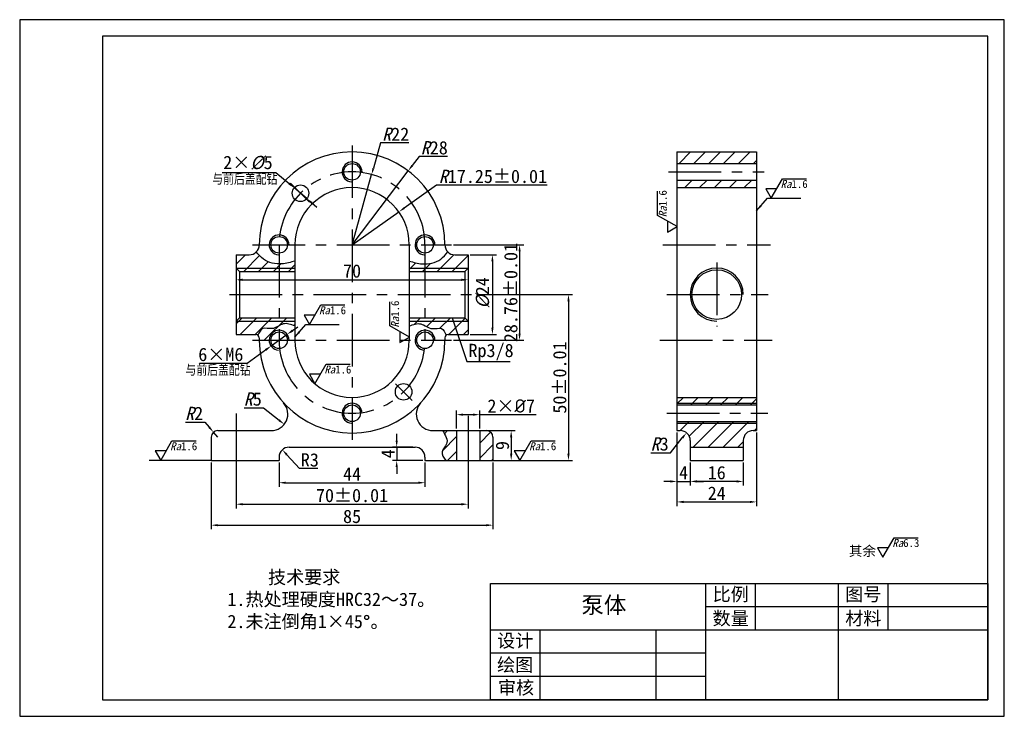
# Model space of a CAD drawing. Header units: millimetres. Extents: x 90 to 689, y 5 to 425.
# Tile 2 of 2: x 392 to 689, y 215 to 425. Entities that reach past the tile are written whole.
import ezdxf

# ---------------------------------------------------------------- set-up
doc = ezdxf.new("R2010")
doc.units = ezdxf.units.MM
doc.linetypes.add('CENTER', pattern=[50.8, 31.75, -6.35, 6.35, -6.35])
for name, color, linetype in [('中心线层', 1, 'CENTER'), ('剖面层', 7, 'Continuous'), ('尺寸标注层', 5, 'Continuous'), ('文字层', 5, 'Continuous'), ('细实线层', 7, 'Continuous')]:
    doc.layers.add(name, color=color, linetype=linetype)
doc.layers.add('图框', color=7, linetype='Continuous', lineweight=30, plot=False)
doc.layers.add('图框层', color=7, linetype='Continuous', lineweight=30)
doc.layers.add('实体层', color=7, linetype='Continuous', lineweight=30)
doc.styles.get("Standard").update_dxf_attribs({"font": '仿宋_GB2312.ttf'})
doc.styles.add('技术要求', font='仿宋_GB2312.ttf', dxfattribs={"height": 6})
doc.styles.add('样式 1', font='仿宋_GB2312.ttf', dxfattribs={"height": 6})
doc.dimstyles.new('机械制图标注', dxfattribs={"dimtxt": 4, "dimasz": 2, "dimexe": 1.25, "dimexo": 0.625, "dimtad": 1, "dimtoh": 1, "dimdsep": 46, "dimtxsty": 'Standard', "dimcen": 2.5, "dimadec": 0, "dimazin": 2, "dimtfac": 1, "dimtmove": 0, "dimatfit": 3, "dimfxl": 1, "dimarcsym": 0})
pattern_1 = [(45, (415.561, 152.351), (-2.245064, 2.245064), [])]

# ---------------------------------------------------------------- blocks, each defined once
blk = doc.blocks.new('*D2')
at = {"layer": 'Defpoints', "color": 0, "transparency": 16777216}
for p in [(457.56, 354.35), (527.56, 354.35), (527.56, 346.81)]:
    blk.add_point(p, dxfattribs=at)
at = {"layer": '尺寸标注层', "color": 0, "lineweight": -2, "transparency": 16777216}
for p, q in [((457.56, 353.73), (457.56, 345.56)), ((527.56, 353.73), (527.56, 345.56)), ((459.56, 346.81), (525.56, 346.81))]:
    blk.add_line(p, q, dxfattribs=at)
at = {"layer": '尺寸标注层', "color": 0, "transparency": 16777216}
for points in [[(459.56, 347.15), (459.56, 346.48), (457.56, 346.81)], [(525.56, 347.15), (525.56, 346.48), (527.56, 346.81)]]:
    blk.add_solid(points, dxfattribs=at)
at = {"layer": '尺寸标注层', "color": 0, "transparency": 16777216, "insert": (492.56, 349.44), "char_height": 4, "attachment_point": 5}
blk.add_mtext('70', dxfattribs=at)
blk = doc.blocks.new('*D3')
at = {"layer": 'Defpoints', "color": 0, "transparency": 16777216}
for p in [(511.56, 296.35), (506.03, 292.35), (514.56, 292.35)]:
    blk.add_point(p, dxfattribs=at)
at = {"layer": '尺寸标注层', "color": 0, "lineweight": -2, "transparency": 16777216}
for p, q in [((506.03, 298.35), (506.03, 300.35)), ((510.94, 296.35), (504.78, 296.35)), ((506.03, 296.35), (506.03, 292.35)), ((513.94, 292.35), (504.78, 292.35)), ((506.03, 290.35), (506.03, 288.35))]:
    blk.add_line(p, q, dxfattribs=at)
at = {"layer": '尺寸标注层', "color": 0, "transparency": 16777216}
for points in [[(505.7, 298.35), (506.36, 298.35), (506.03, 296.35)], [(505.7, 290.35), (506.36, 290.35), (506.03, 292.35)]]:
    blk.add_solid(points, dxfattribs=at)
at = {"layer": '尺寸标注层', "color": 0, "transparency": 16777216, "insert": (503.4, 294.35), "char_height": 4, "attachment_point": 5, "rotation": 90}
blk.add_mtext('4', dxfattribs=at)
blk = doc.blocks.new('*D4')
at = {"layer": 'Defpoints', "color": 0, "transparency": 16777216}
for p in [(527.56, 301.35), (527.56, 292.35), (540.56, 292.35)]:
    blk.add_point(p, dxfattribs=at)
at = {"layer": '尺寸标注层', "color": 0, "lineweight": -2, "transparency": 16777216}
for p, q in [((528.19, 301.35), (541.81, 301.35)), ((540.56, 299.35), (540.56, 294.35)), ((528.19, 292.35), (541.81, 292.35))]:
    blk.add_line(p, q, dxfattribs=at)
at = {"layer": '尺寸标注层', "color": 0, "transparency": 16777216}
for points in [[(540.22, 299.35), (540.89, 299.35), (540.56, 301.35)], [(540.22, 294.35), (540.89, 294.35), (540.56, 292.35)]]:
    blk.add_solid(points, dxfattribs=at)
at = {"layer": '尺寸标注层', "color": 0, "transparency": 16777216, "insert": (537.93, 296.85), "char_height": 4, "attachment_point": 5, "rotation": 90}
blk.add_mtext('9', dxfattribs=at)
blk = doc.blocks.new('*D5')
at = {"layer": 'Defpoints', "color": 0, "transparency": 16777216}
for p in [(470.56, 292.35), (514.56, 292.35), (514.56, 285.64)]:
    blk.add_point(p, dxfattribs=at)
at = {"layer": '尺寸标注层', "color": 0, "lineweight": -2, "transparency": 16777216}
for p, q in [((470.56, 291.73), (470.56, 284.39)), ((514.56, 291.73), (514.56, 284.39)), ((472.56, 285.64), (512.56, 285.64))]:
    blk.add_line(p, q, dxfattribs=at)
at = {"layer": '尺寸标注层', "color": 0, "transparency": 16777216}
for points in [[(472.56, 285.97), (472.56, 285.3), (470.56, 285.64)], [(512.56, 285.97), (512.56, 285.3), (514.56, 285.64)]]:
    blk.add_solid(points, dxfattribs=at)
at = {"layer": '尺寸标注层', "color": 0, "transparency": 16777216, "insert": (492.56, 288.26), "char_height": 4, "attachment_point": 5}
blk.add_mtext('44', dxfattribs=at)
blk = doc.blocks.new('*D6')
at = {"layer": 'Defpoints', "color": 0, "transparency": 16777216}
for p in [(450.06, 292.35), (535.06, 292.35), (535.06, 272.84)]:
    blk.add_point(p, dxfattribs=at)
at = {"layer": '尺寸标注层', "color": 0, "lineweight": -2, "transparency": 16777216}
for p, q in [((450.06, 291.73), (450.06, 271.59)), ((535.06, 291.73), (535.06, 271.59)), ((452.06, 272.84), (533.06, 272.84))]:
    blk.add_line(p, q, dxfattribs=at)
at = {"layer": '尺寸标注层', "color": 0, "transparency": 16777216}
for points in [[(452.06, 273.17), (452.06, 272.5), (450.06, 272.84)], [(533.06, 273.17), (533.06, 272.5), (535.06, 272.84)]]:
    blk.add_solid(points, dxfattribs=at)
at = {"layer": '尺寸标注层', "color": 0, "transparency": 16777216, "insert": (492.56, 275.46), "char_height": 4, "attachment_point": 5}
blk.add_mtext('85', dxfattribs=at)
blk = doc.blocks.new('*D7')
at = {"layer": 'Defpoints', "color": 0, "transparency": 16777216}
for p in [(457.56, 292.35), (527.56, 292.35), (527.56, 279.16)]:
    blk.add_point(p, dxfattribs=at)
at = {"layer": '尺寸标注层', "color": 0, "lineweight": -2, "transparency": 16777216}
for p, q in [((457.56, 291.73), (457.56, 277.91)), ((527.56, 291.73), (527.56, 277.91)), ((459.56, 279.16), (525.56, 279.16))]:
    blk.add_line(p, q, dxfattribs=at)
at = {"layer": '尺寸标注层', "color": 0, "transparency": 16777216}
for points in [[(459.56, 279.49), (459.56, 278.82), (457.56, 279.16)], [(525.56, 279.49), (525.56, 278.82), (527.56, 279.16)]]:
    blk.add_solid(points, dxfattribs=at)
at = {"layer": '尺寸标注层', "color": 0, "transparency": 16777216, "insert": (492.56, 281.78), "char_height": 4, "attachment_point": 5}
blk.add_mtext('70%%P0.01', dxfattribs=at)
blk = doc.blocks.new('*D8')
at = {"layer": 'Defpoints', "color": 0, "transparency": 16777216}
for p in [(531.06, 306.16), (524.06, 301.35), (531.06, 301.35)]:
    blk.add_point(p, dxfattribs=at)
at = {"layer": '尺寸标注层', "color": 0, "lineweight": -2, "transparency": 16777216}
for p, q in [((524.06, 301.98), (524.06, 307.41)), ((526.06, 306.16), (529.06, 306.16)), ((531.06, 301.98), (531.06, 307.41)), ((531.06, 306.16), (548.05, 306.16))]:
    blk.add_line(p, q, dxfattribs=at)
at = {"layer": '尺寸标注层', "color": 0, "transparency": 16777216}
for points in [[(526.06, 306.49), (526.06, 305.82), (524.06, 306.16)], [(529.06, 306.49), (529.06, 305.82), (531.06, 306.16)]]:
    blk.add_solid(points, dxfattribs=at)
at = {"layer": '尺寸标注层', "color": 0, "transparency": 16777216, "insert": (540.56, 308.78), "char_height": 4, "attachment_point": 5}
blk.add_mtext('2×{\\fISOCPEUR|b0|i0|c0|p34;%%C}7', dxfattribs=at)
blk = doc.blocks.new('*D10')
at = {"layer": 'Defpoints', "color": 0, "transparency": 16777216}
for p in [(527.56, 354.35), (527.56, 330.35), (534.9, 330.35)]:
    blk.add_point(p, dxfattribs=at)
at = {"layer": '尺寸标注层', "color": 0, "lineweight": -2, "transparency": 16777216}
for p, q in [((528.19, 354.35), (536.15, 354.35)), ((534.9, 352.35), (534.9, 332.35)), ((528.19, 330.35), (536.15, 330.35))]:
    blk.add_line(p, q, dxfattribs=at)
at = {"layer": '尺寸标注层', "color": 0, "transparency": 16777216}
for points in [[(534.57, 352.35), (535.23, 352.35), (534.9, 354.35)], [(534.57, 332.35), (535.23, 332.35), (534.9, 330.35)]]:
    blk.add_solid(points, dxfattribs=at)
at = {"layer": '尺寸标注层', "color": 0, "transparency": 16777216, "insert": (531.97, 342.86), "char_height": 4, "attachment_point": 5, "rotation": 90}
blk.add_mtext('{\\fFangSong_GB2312|b0|i1|c134|p49;%%C}24', dxfattribs=at)
blk = doc.blocks.new('*D11')
at = {"layer": 'Defpoints', "color": 0, "transparency": 16777216}
for p in [(522.56, 357.35), (522.56, 328.59), (543.09, 328.59)]:
    blk.add_point(p, dxfattribs=at)
at = {"layer": '尺寸标注层', "color": 0, "lineweight": -2, "transparency": 16777216}
for p, q in [((523.19, 357.35), (544.34, 357.35)), ((543.09, 355.35), (543.09, 330.59)), ((523.19, 328.59), (544.34, 328.59))]:
    blk.add_line(p, q, dxfattribs=at)
at = {"layer": '尺寸标注层', "color": 0, "transparency": 16777216}
for points in [[(542.75, 355.35), (543.42, 355.35), (543.09, 357.35)], [(542.75, 330.59), (543.42, 330.59), (543.09, 328.59)]]:
    blk.add_solid(points, dxfattribs=at)
at = {"layer": '尺寸标注层', "color": 0, "transparency": 16777216, "insert": (540.46, 342.97), "char_height": 4, "attachment_point": 5, "rotation": 90}
blk.add_mtext('28.76%%P0.01', dxfattribs=at)
blk = doc.blocks.new('*D12')
at = {"layer": 'Defpoints', "color": 0, "transparency": 16777216}
for p in [(529.56, 342.35), (535, 292.35), (557.84, 292.35)]:
    blk.add_point(p, dxfattribs=at)
at = {"layer": '尺寸标注层', "color": 0, "lineweight": -2, "transparency": 16777216}
for p, q in [((530.19, 342.35), (559.09, 342.35)), ((557.84, 340.35), (557.84, 294.35)), ((535.62, 292.35), (559.09, 292.35))]:
    blk.add_line(p, q, dxfattribs=at)
at = {"layer": '尺寸标注层', "color": 0, "transparency": 16777216}
for points in [[(557.51, 340.35), (558.18, 340.35), (557.84, 342.35)], [(557.51, 294.35), (558.18, 294.35), (557.84, 292.35)]]:
    blk.add_solid(points, dxfattribs=at)
at = {"layer": '尺寸标注层', "color": 0, "transparency": 16777216, "insert": (555.22, 317.35), "char_height": 4, "attachment_point": 5, "rotation": 90}
blk.add_mtext('50%%P0.01', dxfattribs=at)
blk = doc.blocks.new('*D13')
at = {"layer": 'Defpoints', "color": 0, "transparency": 16777216}
for p in [(471.54, 295.56), (473.56, 293.35)]:
    blk.add_point(p, dxfattribs=at)
at = {"layer": '尺寸标注层', "color": 0, "lineweight": -2, "transparency": 16777216}
for p, q in [((476.74, 289.88), (472.89, 294.09)), ((482.27, 289.88), (476.74, 289.88))]:
    blk.add_line(p, q, dxfattribs=at)
at = {"layer": '尺寸标注层', "color": 0, "transparency": 16777216}
blk.add_solid([(473.13, 294.31), (472.64, 293.86), (471.54, 295.56)], dxfattribs=at)
at = {"layer": '尺寸标注层', "color": 0, "transparency": 16777216, "insert": (479.82, 292.5), "char_height": 4, "attachment_point": 5}
blk.add_mtext('R3', dxfattribs=at)
blk = doc.blocks.new('*D17')
at = {"layer": 'Defpoints', "color": 0, "transparency": 16777216}
for p in [(498.46, 378.54), (492.56, 357.35)]:
    blk.add_point(p, dxfattribs=at)
at = {"layer": '尺寸标注层', "color": 0, "lineweight": -2, "transparency": 16777216}
for p, q in [((501.12, 388.08), (499, 380.47)), ((509.7, 388.08), (501.12, 388.08)), ((492.56, 357.35), (498.46, 378.54))]:
    blk.add_line(p, q, dxfattribs=at)
at = {"layer": '尺寸标注层', "color": 0, "transparency": 16777216}
blk.add_solid([(498.68, 380.56), (499.32, 380.38), (498.46, 378.54)], dxfattribs=at)
at = {"layer": '尺寸标注层', "color": 0, "transparency": 16777216, "insert": (505.72, 390.71), "char_height": 4, "attachment_point": 5}
blk.add_mtext('{\\fFangSong_GB2312|b0|i1|c134|p49;R}22', dxfattribs=at)
blk = doc.blocks.new('*D18')
at = {"layer": 'Defpoints', "color": 0, "transparency": 16777216}
for p in [(509.5, 379.65), (492.56, 357.35)]:
    blk.add_point(p, dxfattribs=at)
at = {"layer": '尺寸标注层', "color": 0, "lineweight": -2, "transparency": 16777216}
for p, q in [((512.77, 383.96), (510.71, 381.24)), ((521.33, 383.96), (512.77, 383.96)), ((492.56, 357.35), (509.5, 379.65))]:
    blk.add_line(p, q, dxfattribs=at)
at = {"layer": '尺寸标注层', "color": 0, "transparency": 16777216}
blk.add_solid([(510.44, 381.44), (510.97, 381.04), (509.5, 379.65)], dxfattribs=at)
at = {"layer": '尺寸标注层', "color": 0, "transparency": 16777216, "insert": (517.36, 386.59), "char_height": 4, "attachment_point": 5}
blk.add_mtext('{\\fFangSong_GB2312|b0|i1|c134|p49;R}28', dxfattribs=at)
blk = doc.blocks.new('*D19')
at = {"layer": 'Defpoints', "color": 0, "transparency": 16777216}
for p in [(506.66, 367.29), (492.56, 357.35)]:
    blk.add_point(p, dxfattribs=at)
at = {"layer": '尺寸标注层', "color": 0, "lineweight": -2, "transparency": 16777216}
for p, q in [((518.07, 375.34), (508.29, 368.45)), ((551.41, 375.34), (518.07, 375.34)), ((492.56, 357.35), (506.66, 367.29))]:
    blk.add_line(p, q, dxfattribs=at)
at = {"layer": '尺寸标注层', "color": 0, "transparency": 16777216}
blk.add_solid([(508.1, 368.72), (508.48, 368.17), (506.66, 367.29)], dxfattribs=at)
at = {"layer": '尺寸标注层', "color": 0, "transparency": 16777216, "insert": (535.05, 377.97), "char_height": 4, "width": 23.4091, "attachment_point": 5}
blk.add_mtext('{\\fFangSong_GB2312|b0|i1|c134|p49;R}17.25%%P0.01', dxfattribs=at)
blk = doc.blocks.new('*D20')
at = {"layer": 'Defpoints', "color": 0, "transparency": 16777216}
for p in [(473, 330.34), (468.12, 326.84)]:
    blk.add_point(p, dxfattribs=at)
at = {"layer": '尺寸标注层', "color": 0, "lineweight": -2, "transparency": 16777216}
for p, q in [((474.62, 331.51), (476.25, 332.67)), ((473, 330.34), (468.12, 326.84)), ((460.89, 321.65), (466.5, 325.68)), ((446.54, 321.65), (460.89, 321.65))]:
    blk.add_line(p, q, dxfattribs=at)
at = {"layer": '尺寸标注层', "color": 0, "transparency": 16777216}
for points in [[(474.43, 331.78), (474.82, 331.23), (473, 330.34)], [(466.3, 325.95), (466.69, 325.41), (468.12, 326.84)]]:
    blk.add_solid(points, dxfattribs=at)
at = {"layer": '尺寸标注层', "color": 0, "transparency": 16777216, "insert": (452.98, 324.28), "char_height": 4, "attachment_point": 5}
blk.add_mtext('6×M6', dxfattribs=at)
blk = doc.blocks.new('*D21')
at = {"layer": 'Defpoints', "color": 0, "transparency": 16777216}
for p in [(475.1, 374.52), (478.91, 371.29)]:
    blk.add_point(p, dxfattribs=at)
at = {"layer": '尺寸标注层', "color": 0, "lineweight": -2, "transparency": 16777216}
for p, q in [((453.33, 379.17), (469.61, 379.17)), ((469.61, 379.17), (473.57, 375.82)), ((478.91, 371.29), (475.1, 374.52)), ((480.44, 370), (481.96, 368.7))]:
    blk.add_line(p, q, dxfattribs=at)
at = {"layer": '尺寸标注层', "color": 0, "transparency": 16777216}
for points in [[(473.79, 376.07), (473.36, 375.56), (475.1, 374.52)], [(480.65, 370.25), (480.22, 369.74), (478.91, 371.29)]]:
    blk.add_solid(points, dxfattribs=at)
at = {"layer": '尺寸标注层', "color": 0, "transparency": 16777216, "insert": (461.16, 382.1), "char_height": 4, "attachment_point": 5}
blk.add_mtext('2×{\\fFangSong_GB2312|b0|i1|c134|p49;%%C}5', dxfattribs=at)
blk = doc.blocks.new('*D22')
at = {"layer": 'Defpoints', "color": 0, "transparency": 16777216}
for p in [(590.56, 301.35), (594.56, 292.35), (594.56, 286.03)]:
    blk.add_point(p, dxfattribs=at)
at = {"layer": '尺寸标注层', "color": 0, "lineweight": -2, "transparency": 16777216}
for p, q in [((590.56, 300.73), (590.56, 284.78)), ((594.56, 291.73), (594.56, 284.78)), ((588.56, 286.03), (586.56, 286.03)), ((590.56, 286.03), (594.56, 286.03)), ((596.56, 286.03), (598.56, 286.03))]:
    blk.add_line(p, q, dxfattribs=at)
at = {"layer": '尺寸标注层', "color": 0, "transparency": 16777216}
for points in [[(588.56, 286.36), (588.56, 285.69), (590.56, 286.03)], [(596.56, 286.36), (596.56, 285.69), (594.56, 286.03)]]:
    blk.add_solid(points, dxfattribs=at)
at = {"layer": '尺寸标注层', "color": 0, "transparency": 16777216, "insert": (592.56, 288.65), "char_height": 4, "attachment_point": 5}
blk.add_mtext('4', dxfattribs=at)
blk = doc.blocks.new('*D23')
at = {"layer": 'Defpoints', "color": 0, "transparency": 16777216}
for p in [(594.56, 291.73), (610.56, 292.35), (594.56, 286.03)]:
    blk.add_point(p, dxfattribs=at)
at = {"layer": '尺寸标注层', "color": 0, "lineweight": -2, "transparency": 16777216}
for p, q in [((594.56, 291.1), (594.56, 284.78)), ((610.56, 291.73), (610.56, 284.78)), ((608.56, 286.03), (596.56, 286.03))]:
    blk.add_line(p, q, dxfattribs=at)
at = {"layer": '尺寸标注层', "color": 0, "transparency": 16777216}
for points in [[(596.56, 286.36), (596.56, 285.69), (594.56, 286.03)], [(608.56, 286.36), (608.56, 285.69), (610.56, 286.03)]]:
    blk.add_solid(points, dxfattribs=at)
at = {"layer": '尺寸标注层', "color": 0, "transparency": 16777216, "insert": (602.56, 288.65), "char_height": 4, "attachment_point": 5}
blk.add_mtext('16', dxfattribs=at)
blk = doc.blocks.new('*D25')
at = {"layer": 'Defpoints', "color": 0, "transparency": 16777216}
for p in [(590.56, 301.35), (614.56, 301.35), (614.56, 279.85)]:
    blk.add_point(p, dxfattribs=at)
at = {"layer": '尺寸标注层', "color": 0, "lineweight": -2, "transparency": 16777216}
for p, q in [((590.56, 300.73), (590.56, 278.6)), ((614.56, 300.73), (614.56, 278.6)), ((592.56, 279.85), (612.56, 279.85))]:
    blk.add_line(p, q, dxfattribs=at)
at = {"layer": '尺寸标注层', "color": 0, "transparency": 16777216}
for points in [[(592.56, 280.19), (592.56, 279.52), (590.56, 279.85)], [(612.56, 280.19), (612.56, 279.52), (614.56, 279.85)]]:
    blk.add_solid(points, dxfattribs=at)
at = {"layer": '尺寸标注层', "color": 0, "transparency": 16777216, "insert": (602.56, 282.48), "char_height": 4, "attachment_point": 5}
blk.add_mtext('24', dxfattribs=at)
blk = doc.blocks.new('*D26')
at = {"layer": 'Defpoints', "color": 0, "transparency": 16777216}
for p in [(593.43, 300.7), (591.56, 298.35)]:
    blk.add_point(p, dxfattribs=at)
at = {"layer": '尺寸标注层', "color": 0, "lineweight": -2, "transparency": 16777216}
for p, q in [((588.62, 294.67), (592.18, 299.13)), ((582.7, 294.67), (588.62, 294.67))]:
    blk.add_line(p, q, dxfattribs=at)
at = {"layer": '尺寸标注层', "color": 0, "transparency": 16777216}
blk.add_solid([(591.92, 299.34), (592.45, 298.92), (593.43, 300.7)], dxfattribs=at)
at = {"layer": '尺寸标注层', "color": 0, "transparency": 16777216, "insert": (585.35, 297.3), "char_height": 4, "attachment_point": 5}
blk.add_mtext('{\\fFangSong_GB2312|b0|i1|c134|p49;R}3', dxfattribs=at)
blk = doc.blocks.new('*D31')
at = {"layer": 'Defpoints', "color": 0, "transparency": 16777216}
for p in [(468.18, 306.35), (472.1, 303.25)]:
    blk.add_point(p, dxfattribs=at)
at = {"layer": '文字层', "color": 0, "lineweight": -2, "transparency": 16777216}
for p, q in [((460.03, 308.21), (465.83, 308.21)), ((465.83, 308.21), (470.53, 304.49))]:
    blk.add_line(p, q, dxfattribs=at)
at = {"layer": '文字层', "color": 0, "transparency": 16777216}
blk.add_solid([(470.74, 304.75), (470.33, 304.23), (472.1, 303.25)], dxfattribs=at)
at = {"layer": '文字层', "color": 0, "transparency": 16777216, "insert": (462.62, 310.84), "char_height": 4, "attachment_point": 5}
blk.add_mtext('{\\fFangSong_GB2312|b0|i1|c134|p49;R}5', dxfattribs=at)
blk = doc.blocks.new('*D32')
at = {"layer": 'Defpoints', "color": 0, "transparency": 16777216}
for p in [(450.76, 300.87), (452.06, 299.35)]:
    blk.add_point(p, dxfattribs=at)
at = {"layer": '文字层', "color": 0, "lineweight": -2, "transparency": 16777216}
for p, q in [((442.34, 303.9), (448.15, 303.9)), ((448.15, 303.9), (449.46, 302.39)), ((452.06, 299.35), (450.76, 300.87))]:
    blk.add_line(p, q, dxfattribs=at)
at = {"layer": '文字层', "color": 0, "transparency": 16777216}
blk.add_solid([(449.71, 302.6), (449.2, 302.17), (450.76, 300.87)], dxfattribs=at)
at = {"layer": '文字层', "color": 0, "transparency": 16777216, "insert": (444.93, 306.53), "char_height": 4, "attachment_point": 5}
blk.add_mtext('{\\fFangSong_GB2312|b0|i1|c134|p49;R}2', dxfattribs=at)

msp = doc.modelspace()

# ---------------------------------------------------------------- hatches: boundary and pattern name
at = {"layer": '剖面层'}
h = msp.add_hatch(dxfattribs=at)
h.set_pattern_fill('ANSI31', color=256)
h.set_pattern_definition(pattern_1)
edge = h.paths.add_edge_path()
edge.add_spline(control_points=[(470.561, 351.58), (468.874, 351.614), (466.091, 352.395), (464.34, 354.438), (463.671, 355.219)], knot_values=[4.8287451, 4.8287451, 4.8287451, 4.8287451, 9.7650794, 12.8152802, 12.8152802, 12.8152802, 12.8152802], degree=3, periodic=0)
edge.add_arc((461.561, 357.351), 3, 270, 314.70266, ccw=False)
edge.add_line((461.561, 354.351), (457.561, 354.351))
edge.add_line((457.561, 354.351), (457.561, 350.351))
edge.add_line((457.561, 350.351), (470.561, 350.351))
edge.add_line((470.561, 350.351), (470.561, 351.58))
edge = h.paths.add_edge_path()
edge.add_spline(control_points=[(475.311, 352.468), (474.039, 352.083), (472.496, 351.617), (470.851, 351.575), (470.561, 351.58)], knot_values=[0, 0, 0, 0, 3.9790836, 4.8287451, 4.8287451, 4.8287451, 4.8287451], degree=3, periodic=0)
edge.add_line((470.561, 351.58), (470.561, 350.351))
edge.add_line((470.561, 350.351), (475.311, 350.351))
edge.add_line((475.311, 350.351), (475.311, 352.468))
h.paths.add_polyline_path([(475.311, 350.351), (470.561, 350.351), (470.561, 349.351), (475.311, 349.351)])
h.paths.add_polyline_path([(470.561, 350.351), (457.561, 350.351), (458.561, 349.351), (470.561, 349.351)])
h.paths.add_polyline_path([(470.561, 334.351), (457.561, 334.351), (457.561, 330.351), (463.561, 330.351, -0.4142136), (464.561, 329.351), (464.561, 328.591), (467.561, 328.591, -0.4142136), (470.561, 331.591)])
edge = h.paths.add_edge_path()
edge.add_line((475.311, 334.351), (470.561, 334.351))
edge.add_line((470.561, 334.351), (470.561, 332.985))
edge.add_spline(control_points=[(470.561, 332.985), (470.973, 333.212), (472.433, 333.951), (474.107, 333.334), (475.311, 332.891)], knot_values=[0, 0, 0, 0, 1.3867745, 4.9455405, 4.9455405, 4.9455405, 4.9455405], degree=3, periodic=0)
edge.add_line((475.311, 332.891), (475.311, 334.351))
h.paths.add_polyline_path([(475.311, 335.351), (470.561, 335.351), (470.561, 334.351), (475.311, 334.351)])
h.paths.add_polyline_path([(470.561, 335.351), (458.561, 335.351), (457.561, 334.351), (470.561, 334.351)])
edge = h.paths.add_edge_path()
edge.add_line((527.561, 354.351), (523.561, 354.351))
edge.add_arc((523.561, 357.351), 3, 225.29734, 270, ccw=False)
edge.add_spline(control_points=[(521.451, 355.219), (521.253, 354.988), (521.055, 354.756), (520.853, 354.53)], knot_values=[11.9120362, 11.9120362, 11.9120362, 11.9120362, 12.8152802, 12.8152802, 12.8152802, 12.8152802], degree=3, periodic=0)
edge.add_spline(control_points=[(520.853, 354.53), (520.696, 354.355), (520.538, 354.183), (520.375, 354.016)], knot_values=[11.2133695, 11.2133695, 11.2133695, 11.2133695, 11.9120362, 11.9120362, 11.9120362, 11.9120362], degree=3, periodic=0)
edge.add_spline(control_points=[(520.375, 354.016), (520.222, 353.859), (520.066, 353.706), (519.904, 353.56)], knot_values=[10.5571701, 10.5571701, 10.5571701, 10.5571701, 11.2133695, 11.2133695, 11.2133695, 11.2133695], degree=3, periodic=0)
edge.add_spline(control_points=[(519.904, 353.56), (519.807, 353.472), (519.708, 353.387), (519.607, 353.304)], knot_values=[10.1627379, 10.1627379, 10.1627379, 10.1627379, 10.5571701, 10.5571701, 10.5571701, 10.5571701], degree=3, periodic=0)
edge.add_spline(control_points=[(519.607, 353.304), (519.505, 353.22), (519.374, 353.119), (519.24, 353.023), (519.213, 353.004)], knot_values=[9.6652225, 9.6652225, 9.6652225, 9.6652225, 10.062881, 10.1627379, 10.1627379, 10.1627379, 10.1627379], degree=3, periodic=0)
edge.add_spline(control_points=[(519.213, 353.004), (519.104, 352.927), (518.993, 352.854), (518.88, 352.784)], knot_values=[9.2661645, 9.2661645, 9.2661645, 9.2661645, 9.6652225, 9.6652225, 9.6652225, 9.6652225], degree=3, periodic=0)
edge.add_spline(control_points=[(518.88, 352.784), (518.751, 352.704), (518.619, 352.628), (518.484, 352.556)], knot_values=[8.8105053, 8.8105053, 8.8105053, 8.8105053, 9.2661645, 9.2661645, 9.2661645, 9.2661645], degree=3, periodic=0)
edge.add_spline(control_points=[(518.484, 352.556), (518.352, 352.486), (518.218, 352.419), (518.082, 352.357)], knot_values=[8.3664898, 8.3664898, 8.3664898, 8.3664898, 8.8105053, 8.8105053, 8.8105053, 8.8105053], degree=3, periodic=0)
edge.add_spline(control_points=[(518.082, 352.357), (517.744, 352.202), (517.393, 352.071), (517.033, 351.963)], knot_values=[7.2666371, 7.2666371, 7.2666371, 7.2666371, 8.3664898, 8.3664898, 8.3664898, 8.3664898], degree=3, periodic=0)
edge.add_spline(control_points=[(517.033, 351.963), (516.871, 351.914), (516.707, 351.87), (516.542, 351.831)], knot_values=[6.771004, 6.771004, 6.771004, 6.771004, 7.2666371, 7.2666371, 7.2666371, 7.2666371], degree=3, periodic=0)
edge.add_spline(control_points=[(516.542, 351.831), (516.274, 351.767), (516.002, 351.716), (515.729, 351.676)], knot_values=[5.9682382, 5.9682382, 5.9682382, 5.9682382, 6.771004, 6.771004, 6.771004, 6.771004], degree=3, periodic=0)
edge.add_spline(control_points=[(515.729, 351.676), (515.559, 351.651), (515.388, 351.631), (515.217, 351.616)], knot_values=[5.4675004, 5.4675004, 5.4675004, 5.4675004, 5.9682382, 5.9682382, 5.9682382, 5.9682382], degree=3, periodic=0)
edge.add_spline(control_points=[(515.217, 351.616), (514.998, 351.597), (514.779, 351.585), (514.561, 351.58)], knot_values=[4.8287451, 4.8287451, 4.8287451, 4.8287451, 5.4675004, 5.4675004, 5.4675004, 5.4675004], degree=3, periodic=0)
edge.add_line((514.561, 351.58), (514.561, 350.351))
edge.add_line((514.561, 350.351), (527.561, 350.351))
edge.add_line((527.561, 350.351), (527.561, 354.351))
edge = h.paths.add_edge_path()
edge.add_spline(control_points=[(514.561, 351.58), (514.271, 351.575), (512.626, 351.617), (511.083, 352.083), (509.811, 352.468)], knot_values=[0, 0, 0, 0, 0.8496615, 4.8287451, 4.8287451, 4.8287451, 4.8287451], degree=3, periodic=0)
edge.add_line((509.811, 352.468), (509.811, 350.351))
edge.add_line((509.811, 350.351), (514.561, 350.351))
edge.add_line((514.561, 350.351), (514.561, 351.58))
h.paths.add_polyline_path([(514.561, 350.351), (509.811, 350.351), (509.811, 349.351), (514.561, 349.351)])
h.paths.add_polyline_path([(527.561, 350.351), (514.561, 350.351), (514.561, 349.351), (526.561, 349.351)])
edge = h.paths.add_edge_path()
edge.add_line((527.561, 334.351), (514.561, 334.351))
edge.add_line((514.561, 334.351), (514.561, 332.985))
edge.add_spline(control_points=[(514.561, 332.985), (515.255, 332.603), (516.779, 331.648), (519.702, 332.754), (520.559, 330.98), (520.96, 330.15)], knot_values=[4.9455405, 4.9455405, 4.9455405, 4.9455405, 7.2835802, 10.0358574, 12.4578945, 12.4578945, 12.4578945, 12.4578945], degree=3, periodic=0)
edge.add_arc((521.561, 329.351), 1, 90, 126.96164, ccw=False)
edge.add_line((521.561, 330.351), (527.561, 330.351))
edge.add_line((527.561, 330.351), (527.561, 334.351))
edge = h.paths.add_edge_path()
edge.add_line((514.561, 334.351), (509.811, 334.351))
edge.add_line((509.811, 334.351), (509.811, 332.891))
edge.add_spline(control_points=[(509.811, 332.891), (511.015, 333.334), (512.689, 333.951), (514.149, 333.212), (514.561, 332.985)], knot_values=[0, 0, 0, 0, 3.5587661, 4.9455405, 4.9455405, 4.9455405, 4.9455405], degree=3, periodic=0)
edge.add_line((514.561, 332.985), (514.561, 334.351))
h.paths.add_polyline_path([(514.561, 335.351), (509.811, 335.351), (509.811, 334.351), (514.561, 334.351)])
h.paths.add_polyline_path([(526.561, 335.351), (514.561, 335.351), (514.561, 334.351), (527.561, 334.351)])
at = {"layer": '实体层', "lineweight": -2}
h = msp.add_hatch(dxfattribs=at)
h.set_pattern_fill('ANSI31', color=256)
h.set_pattern_definition(pattern_1)
h.paths.add_polyline_path([(614.561, 385.351), (590.561, 385.351), (590.561, 382.351), (614.561, 382.351)])
h.paths.add_polyline_path([(614.561, 376.358), (590.561, 376.358), (590.561, 374.601), (614.561, 374.601)])
h.paths.add_polyline_path([(614.561, 382.351), (590.561, 382.351), (590.561, 381.851), (614.561, 381.851)])
h.paths.add_polyline_path([(614.561, 376.851), (590.561, 376.851), (590.561, 376.358), (614.561, 376.358)])
h.paths.add_polyline_path([(614.561, 311.341), (590.561, 311.341), (590.561, 309.591), (614.561, 309.591)])
h.paths.add_polyline_path([(614.561, 309.591), (590.561, 309.591), (590.561, 309.091), (614.561, 309.091)])
h.paths.add_polyline_path([(614.561, 304.091), (590.561, 304.091), (590.561, 303.598), (614.561, 303.598)])
h.paths.add_polyline_path([(613.561, 301.351), (614.561, 301.351), (614.561, 303.598), (590.561, 303.598), (590.561, 301.351), (591.561, 301.351, -0.4142136), (594.561, 298.351), (594.561, 296.351), (610.561, 296.351), (610.561, 298.351, -0.4142136)])
at = {"layer": '文字层', "true_color": 0x000000}
h = msp.add_hatch(dxfattribs=at)
h.set_pattern_fill('ANSI31', color=18)
h.paths.add_polyline_path([(535.061, 299.351, 0.4142136), (533.061, 301.351), (531.061, 301.351), (531.061, 292.351), (535.061, 292.351)])
edge = h.paths.add_edge_path()
edge.add_line((524.061, 301.351), (519.886, 301.351))
edge.add_spline(control_points=[(519.886, 301.351), (520.719, 299.965), (522.096, 297.675), (518.931, 294.987), (520.174, 293.242), (520.808, 292.351)], knot_values=[0, 0, 0, 0, 4.1854372, 6.9139258, 9.7558941, 9.7558941, 9.7558941, 9.7558941], degree=3, periodic=0)
edge.add_line((520.808, 292.351), (524.061, 292.351))
edge.add_line((524.061, 292.351), (524.061, 301.351))

# ---------------------------------------------------------------- linework, layer by layer
at = {"layer": '中心线层', "ltscale": 0.5}
for p, q in [((492.561, 387.351), (492.561, 298.591)), ((588.029, 379.351), (616.819, 379.351)), ((462.561, 357.351), (522.561, 357.351)), ((470.561, 357.351), (470.561, 328.591)), ((514.561, 357.351), (514.561, 328.591)), ((586.314, 357.351), (618.786, 357.351)), ((602.561, 351.981), (602.561, 332.738)), ((455.561, 342.351), (529.561, 342.351)), ((587.53, 342.351), (618.071, 342.351)), ((462.561, 328.591), (522.561, 328.591)), ((585.386, 328.591), (619.332, 328.591)), ((457.561, 306.46), (457.561, 287.363)), ((587.496, 306.591), (617.938, 306.591)), ((527.561, 305.809), (527.561, 287.265))]:
    msp.add_line(p, q, dxfattribs=at)
at = {"layer": '中心线层'}
for p, q in [((479.702, 370.21), (473.997, 375.914)), ((505.651, 315.501), (510.705, 310.447))]:
    msp.add_line(p, q, dxfattribs=at)
at = {"layer": '中心线层', "ltscale": 0.5}
for centre, start, end in [((492.561, 357.351), 0, 180), ((492.561, 328.591), 180, 0)]:
    msp.add_arc(centre, 22, start, end, dxfattribs=at)
at = {"layer": '图框'}
msp.add_line((684.305, 255.225), (684.305, 220.225), dxfattribs=at)
at = {"layer": '图框层', "lineweight": -2}
for p, q in [((689.305, 425.225), (392.305, 425.225)), ((392.305, 425.225), (392.305, 215.225)), ((689.305, 215.225), (689.305, 425.225)), ((392.305, 215.225), (689.305, 215.225))]:
    msp.add_line(p, q, dxfattribs=at)
at = {"layer": '图框层'}
for p, q in [((684.305, 420.225), (417.305, 420.225)), ((417.305, 420.225), (417.305, 220.225)), ((684.305, 220.225), (684.305, 420.225)), ((417.305, 220.225), (684.305, 220.225))]:
    msp.add_line(p, q, dxfattribs=at)
at = {"layer": '实体层'}
for p, q in [((590.561, 385.351), (614.561, 385.351)), ((590.561, 385.351), (590.561, 301.351)), ((614.561, 385.351), (614.561, 301.351)), ((590.561, 381.851), (614.561, 381.851)), ((590.561, 376.851), (614.561, 376.851)), ((590.561, 374.601), (614.561, 374.601)), ((464.561, 357.351), (464.561, 357.351)), ((475.311, 357.351), (475.311, 328.591)), ((509.811, 357.351), (509.811, 328.591)), ((520.561, 357.351), (520.561, 357.351)), ((457.561, 354.351), (457.561, 330.351)), ((457.561, 354.351), (461.561, 354.351)), ((523.561, 354.351), (527.561, 354.351)), ((527.561, 354.351), (527.561, 330.351)), ((458.561, 349.351), (457.561, 350.351)), ((458.561, 349.351), (458.561, 335.351)), ((458.561, 349.351), (475.311, 349.351)), ((509.811, 349.351), (526.561, 349.351)), ((526.561, 349.351), (527.561, 350.351)), ((526.561, 349.351), (526.561, 335.351)), ((458.561, 335.351), (457.561, 334.351)), ((458.561, 335.351), (475.311, 335.351)), ((509.811, 335.351), (526.561, 335.351)), ((526.561, 335.351), (527.561, 334.351)), ((457.561, 330.351), (463.561, 330.351)), ((521.561, 330.351), (527.561, 330.351)), ((464.561, 329.351), (464.561, 328.591)), ((520.561, 329.351), (520.561, 328.591)), ((590.561, 311.341), (614.561, 311.341)), ((590.561, 309.091), (614.561, 309.091)), ((590.561, 304.091), (614.561, 304.091)), ((452.061, 301.351), (468.181, 301.351)), ((516.941, 301.351), (533.061, 301.351)), ((524.061, 301.351), (524.061, 292.351)), ((531.061, 301.25), (531.061, 292.351)), ((590.561, 301.351), (591.561, 301.351)), ((613.561, 301.351), (614.561, 301.351)), ((450.061, 299.351), (450.061, 292.351)), ((535.061, 299.351), (535.061, 292.351)), ((594.561, 298.351), (594.561, 292.351)), ((610.561, 298.351), (610.561, 292.351)), ((473.561, 296.351), (511.561, 296.351)), ((594.561, 296.351), (610.561, 296.351)), ((450.061, 292.351), (470.561, 292.351)), ((470.561, 293.351), (470.561, 292.351)), ((514.561, 293.351), (514.561, 292.351)), ((514.561, 292.351), (535.061, 292.351)), ((594.561, 292.351), (610.561, 292.351)), ((684.305, 255.225), (684.305, 220.225)), ((684.305, 220.225), (534.305, 220.225))]:
    msp.add_line(p, q, dxfattribs=at)
at = {"layer": '实体层', "lineweight": -2}
for p, q in [((457.561, 350.351), (475.311, 350.351)), ((509.811, 350.351), (527.561, 350.351)), ((457.561, 334.351), (475.311, 334.351)), ((509.811, 334.351), (527.561, 334.351))]:
    msp.add_line(p, q, dxfattribs=at)
at = {"layer": '实体层', "lineweight": 30}
for p, q in [((534.305, 220.225), (534.305, 255.225)), ((534.305, 255.225), (684.305, 255.225))]:
    msp.add_line(p, q, dxfattribs=at)
at = {"layer": '实体层'}
for centre, radius in [((492.561, 379.351), 2.5), ((477.005, 372.907), 2.5), ((470.561, 357.351), 2.5), ((514.561, 357.351), 2.5), ((602.561, 342.351), 7.5), ((470.561, 328.591), 2.5), ((514.561, 328.591), 2.5), ((508.117, 313.035), 2.5), ((492.561, 306.591), 2.5)]:
    msp.add_circle(centre, radius, dxfattribs=at)
for centre, radius, start, end in [((492.561, 357.351), 28, 0, 180), ((492.561, 357.351), 17.25, 0, 180), ((461.561, 357.351), 3, 270, 0), ((523.561, 357.351), 3, 180, 270), ((463.561, 329.351), 1, 0, 90), ((521.561, 329.351), 1, 90, 180), ((492.561, 328.591), 28, 180, 0), ((492.561, 328.591), 17.25, 180, 0), ((468.181, 306.351), 5, 270, 42.37184), ((516.941, 306.351), 5, 137.62816, 270), ((452.061, 299.351), 2, 90, 180), ((533.061, 299.351), 2, 0, 90), ((591.561, 298.351), 3, 0, 90), ((613.561, 298.351), 3, 90, 180), ((473.561, 293.351), 3, 90, 180), ((511.561, 293.351), 3, 0, 90)]:
    msp.add_arc(centre, radius, start, end, dxfattribs=at)
at = {"layer": '尺寸标注层'}
for p, q in [((618.999, 371.409), (622.395, 377.292)), ((620.65, 374.27), (617.347, 374.27)), ((617.347, 374.27), (618.999, 371.409)), ((590.587, 362.836), (584.704, 366.233)), ((587.726, 364.488), (587.726, 361.184)), ((587.726, 361.184), (590.587, 362.836)), ((479.749, 333.341), (483.145, 339.224)), ((481.4, 336.202), (478.097, 336.202)), ((478.097, 336.202), (479.749, 333.341)), ((509.837, 329.538), (503.954, 332.935)), ((506.976, 331.19), (506.976, 327.887)), ((506.976, 327.887), (509.837, 329.538)), ((481.352, 315.479), (484.749, 321.362)), ((483.004, 318.34), (479.7, 318.34)), ((479.7, 318.34), (481.352, 315.479)), ((434.849, 292.351), (438.246, 298.234)), ((543.142, 292.351), (546.539, 298.234)), ((436.501, 295.212), (433.198, 295.212)), ((433.198, 295.212), (434.849, 292.351)), ((544.794, 295.212), (541.491, 295.212)), ((541.491, 295.212), (543.142, 292.351)), ((652.691, 263.184), (656.088, 269.067)), ((654.343, 266.044), (651.039, 266.044)), ((651.039, 266.044), (652.691, 263.184))]:
    msp.add_line(p, q, dxfattribs=at)
at = {"layer": '文字层'}
for p, q in [((622.395, 377.292), (629.65, 377.292)), ((584.704, 366.233), (584.704, 373.487)), ((483.145, 339.224), (490.4, 339.224)), ((503.954, 332.935), (503.954, 340.19)), ((522.791, 335.351), (527.144, 322.139)), ((484.749, 321.362), (492.004, 321.362)), ((527.144, 322.139), (540.204, 322.139)), ((438.246, 298.234), (445.501, 298.234)), ((546.539, 298.234), (553.794, 298.234)), ((450.061, 292.351), (431.31, 292.351)), ((656.088, 269.067), (663.342, 269.067))]:
    msp.add_line(p, q, dxfattribs=at)
at = {"layer": '细实线层'}
for p, q in [((590.561, 309.591), (614.561, 309.591)), ((590.561, 303.598), (614.561, 303.598)), ((599.305, 220.225), (599.305, 255.225)), ((614.305, 241.225), (614.305, 255.225)), ((639.305, 220.225), (639.305, 255.225)), ((654.305, 241.225), (654.305, 255.225)), ((684.305, 248.225), (599.305, 248.225)), ((684.305, 241.225), (534.305, 241.225)), ((549.305, 220.225), (549.305, 241.225)), ((584.305, 220.225), (584.305, 241.225)), ((599.305, 234.225), (534.305, 234.225)), ((599.305, 227.225), (534.305, 227.225))]:
    msp.add_line(p, q, dxfattribs=at)
for centre, radius, end in [((492.561, 379.351), 3, 266.09044), ((470.561, 357.351), 3, 266.09044), ((514.561, 357.351), 3, 266.09044), ((602.561, 342.351), 8, 270), ((470.561, 328.591), 3, 266.09044), ((514.561, 328.591), 3, 266.09044), ((492.561, 306.591), 3, 266.09044)]:
    msp.add_arc(centre, radius, 0, end, dxfattribs=at)
for points in [[(475.311, 352.468), (471.427, 351.603), (465.828, 353.062), (463.671, 355.219)], [(509.811, 352.468), (513.695, 351.603), (519.294, 353.062), (521.451, 355.219)], [(475.311, 332.891), (471.808, 333.52), (468.371, 332.085), (465.619, 332.085), (464.162, 330.15)], [(509.811, 332.891), (513.314, 333.52), (516.751, 332.085), (519.503, 332.085), (520.96, 330.15)], [(519.886, 301.351), (521.059, 297.333), (519.699, 294.968), (520.808, 292.351)]]:
    msp.add_spline(points, degree=3, dxfattribs=at)

# ---------------------------------------------------------------- texts
at = {"layer": '图框', "attachment_point": 5, "style": '样式 1'}
for s, insert, char_height, width in [('比例', (606.773, 251.79), 4, 22.67104), ('图号', (646.773, 251.79), 4, 22.67104), ('泵体', (568.524, 248.516), 5, 90), ('数量', (606.766, 244.53), 4, 22.67104), ('材料', (646.766, 244.53), 4, 22.67104), ('设计', (541.773, 237.79), 4, 22.67104), ('绘图', (541.766, 230.53), 4, 22.67104), ('审核', (542.015, 223.663), 4, 22.67104)]:
    msp.add_mtext(s, dxfattribs=dict(at, insert=insert, char_height=char_height, width=width))
at = {"layer": '文字层', "attachment_point": 1, "style": '技术要求'}
for s, width, gutter_width, insert, char_height in [('{\\W0.8;与前后盖配钻}', 42.78487, 30, (450.387, 378.762), 3), ('{\\fFangSong_GB2312|b0|i1|c134|p49;Ra}1.6', 7.23503, 24, (621.837, 376.902), 2.4), ('{\\fFangSong_GB2312|b0|i1|c134|p49;Ra}1.6', 7.23503, 24, (482.587, 338.834), 2.4), ('Rp3/8', 10.44384, 30, (527.684, 327.511), 4), ('{\\W0.8;与前后盖配钻}', 42.78487, 30, (442.314, 321.179), 3), ('{\\fFangSong_GB2312|b0|i1|c134|p49;Ra}1.6', 7.23503, 24, (484.19, 320.972), 2.4), ('{\\fFangSong_GB2312|b0|i1|c134|p49;Ra}1.6', 7.23503, 24, (437.688, 297.844), 2.4), ('{\\fFangSong_GB2312|b0|i1|c134|p49;Ra}1.6', 7.23503, 24, (545.981, 297.844), 2.4), ('{\\fFangSong_GB2312|b0|i1|c134|p49;Ra}6.3', 7.23503, 24, (655.529, 268.677), 2.4), ('其余', 34.25309, 30, (642.424, 266.562), 3), (' {\\H0.66667x;   技术要求\\P1.热处理硬度HRC32\\H1x;～\\H1.00001x;37。\\P2.未注倒角1×45\\fISOCPEUR|b0|i0|c0|p34;%%D\\fFangSong_GB2312|b0|i0|c134|p49;。}', 86.08561, 30, (454.961, 259.159), 6)]:
    msp.add_mtext_dynamic_manual_height_columns(s, width=width, gutter_width=gutter_width, heights=[0], dxfattribs=dict(at, insert=insert, char_height=char_height))
at = {"layer": '文字层', "char_height": 2.4, "attachment_point": 1, "rotation": 90, "style": '技术要求'}
for insert in [(585.094, 365.674), (504.344, 332.377)]:
    msp.add_mtext_dynamic_manual_height_columns('{\\fFangSong_GB2312|b0|i1|c134|p49;Ra}1.6', width=7.23503, gutter_width=24, heights=[0], dxfattribs=dict(at, insert=insert))

# ---------------------------------------------------------------- dimensions: what is measured, and where the dimension line sits
at = {"layer": '尺寸标注层'}
for center, mpoint, text, picture, middle in [((492.561, 357.351), (498.464, 378.544), '{\\fFangSong_GB2312|b0|i1|c134|p49;R}22', '*D17', (505.723, 388.081)), ((492.561, 357.351), (509.496, 379.649), '{\\fFangSong_GB2312|b0|i1|c134|p49;R}28', '*D18', (517.364, 383.962)), ((492.561, 357.351), (506.658, 367.293), '{\\fFangSong_GB2312|b0|i1|c134|p49;R}17.25%%P0.01', '*D19', (535.053, 375.342)), ((591.561, 298.351), (593.432, 300.696), '{\\fFangSong_GB2312|b0|i1|c134|p49;R}3', '*D26', (585.35, 294.671))]:
    dim = msp.add_radius_dim(center=center, mpoint=mpoint, text=text, dimstyle='机械制图标注', dxfattribs=at)
    dim.commit()
    dim.dimension.update_dxf_attribs({"geometry": picture, "text_midpoint": middle, "dimtype": 164})
for p1, p2, text, override, picture, middle in [((478.912, 371.291), (475.097, 374.524), '2×{\\fFangSong_GB2312|b0|i1|c134|p49;%%C}5', {"dimtih": 1}, '*D21', (461.162, 379.172)), ((472.998, 330.34), (468.123, 326.842), '6×M6', {"dimtih": 1, "dimtoh": 1}, '*D20', (452.975, 321.654))]:
    dim = msp.add_diameter_dim_2p(p1=p1, p2=p2, text=text, dimstyle='机械制图标注', override=override, dxfattribs=at)
    dim.commit()
    dim.dimension.update_dxf_attribs({"geometry": picture, "text_midpoint": middle, "dimtype": 163})
for base, p1, p2, text, picture, middle in [((543.086, 328.591), (522.561, 357.351), (522.561, 328.591), '<>%%P0.01', '*D11', (543.086, 342.971)), ((534.899, 330.351), (527.561, 354.351), (527.561, 330.351), '{\\fFangSong_GB2312|b0|i1|c134|p49;%%C}24', '*D10', (534.899, 342.862)), ((557.843, 292.351), (529.561, 342.351), (534.997, 292.351), '<>%%P0.01', '*D12', (557.843, 317.351))]:
    dim = msp.add_linear_dim(base=base, p1=p1, p2=p2, angle=90, text=text, dimstyle='机械制图标注', dxfattribs=at)
    dim.commit()
    dim.dimension.update_dxf_attribs({"geometry": picture, "text_midpoint": middle, "dimtype": 160})
dim = msp.add_linear_dim(base=(527.561, 346.814), p1=(457.561, 354.351), p2=(527.561, 354.351), dimstyle='机械制图标注', dxfattribs=at)
dim.commit()
dim.dimension.update_dxf_attribs({"geometry": '*D2', "text_midpoint": (492.561, 346.814), "dimtype": 160})
dim = msp.add_linear_dim(base=(531.061, 306.155), p1=(524.061, 301.351), p2=(531.061, 301.351), text='2×{\\fISOCPEUR|b0|i0|c0|p34;%%C}<>', dimstyle='机械制图标注', override={"dimtih": 1}, dxfattribs=at)
dim.commit()
dim.dimension.update_dxf_attribs({"geometry": '*D8', "text_midpoint": (540.556, 306.155), "dimtype": 160})
for base, p1, p2, picture, middle in [((506.028, 292.351), (511.561, 296.351), (514.561, 292.351), '*D3', (503.403, 294.351)), ((540.557, 292.351), (527.561, 301.351), (527.561, 292.351), '*D4', (537.932, 296.851))]:
    dim = msp.add_linear_dim(base=base, p1=p1, p2=p2, angle=90, dimstyle='机械制图标注', dxfattribs=at)
    dim.commit()
    dim.dimension.update_dxf_attribs({"geometry": picture, "text_midpoint": middle})
for base, p1, p2, picture, middle in [((594.561, 286.025), (590.561, 301.351), (594.561, 292.351), '*D22', (592.561, 288.65)), ((614.561, 279.853), (590.561, 301.351), (614.561, 301.351), '*D25', (602.561, 282.478)), ((594.561, 286.025), (610.561, 292.351), (594.561, 291.726), '*D23', (602.561, 288.65))]:
    dim = msp.add_linear_dim(base=base, p1=p1, p2=p2, dimstyle='机械制图标注', override={"dimtih": 1, "dimtoh": 1}, dxfattribs=at)
    dim.commit()
    dim.dimension.update_dxf_attribs({"geometry": picture, "text_midpoint": middle})
dim = msp.add_radius_dim(center=(473.561, 293.351), mpoint=(471.536, 295.565), dimstyle='机械制图标注', dxfattribs=at)
dim.commit()
dim.dimension.update_dxf_attribs({"geometry": '*D13', "text_midpoint": (479.817, 289.876), "dimtype": 164})
for base, p1, p2, picture, middle in [((535.061, 272.835), (450.061, 292.351), (535.061, 292.351), '*D6', (492.561, 275.46)), ((514.561, 285.636), (470.561, 292.351), (514.561, 292.351), '*D5', (492.561, 288.261))]:
    dim = msp.add_linear_dim(base=base, p1=p1, p2=p2, dimstyle='机械制图标注', dxfattribs=at)
    dim.commit()
    dim.dimension.update_dxf_attribs({"geometry": picture, "text_midpoint": middle})
dim = msp.add_linear_dim(base=(527.561, 279.157), p1=(457.561, 292.351), p2=(527.561, 292.351), text='70%%P0.01', dimstyle='机械制图标注', dxfattribs=at)
dim.commit()
dim.dimension.update_dxf_attribs({"geometry": '*D7', "text_midpoint": (492.561, 281.782)})
at = {"layer": '文字层'}
dim = msp.add_radius_dim(center=(468.181, 306.351), mpoint=(472.104, 303.251), text='{\\fFangSong_GB2312|b0|i1|c134|p49;R}5', dimstyle='机械制图标注', dxfattribs=at)
dim.commit()
dim.dimension.update_dxf_attribs({"geometry": '*D31', "text_midpoint": (462.618, 308.211), "dimtype": 164})
dim = msp.add_radius_dim(center=(452.061, 299.351), mpoint=(450.758, 300.869), text='{\\fFangSong_GB2312|b0|i1|c134|p49;R}2', dimstyle='机械制图标注', dxfattribs=at)
dim.commit()
dim.dimension.update_dxf_attribs({"geometry": '*D32', "text_midpoint": (444.934, 306.529)})

# ---------------------------------------------------------------- leaders
for points in [[(614.561, 367.603), (617.83, 371.409), (627.968, 371.409)], [(475.311, 329.535), (478.58, 333.341), (488.718, 333.341)]]:
    msp.add_leader(points, dimstyle='机械制图标注', override={"dimgap": 0.625, "dimtad": 0}, dxfattribs=at)

doc.saveas('drawing.dxf')
